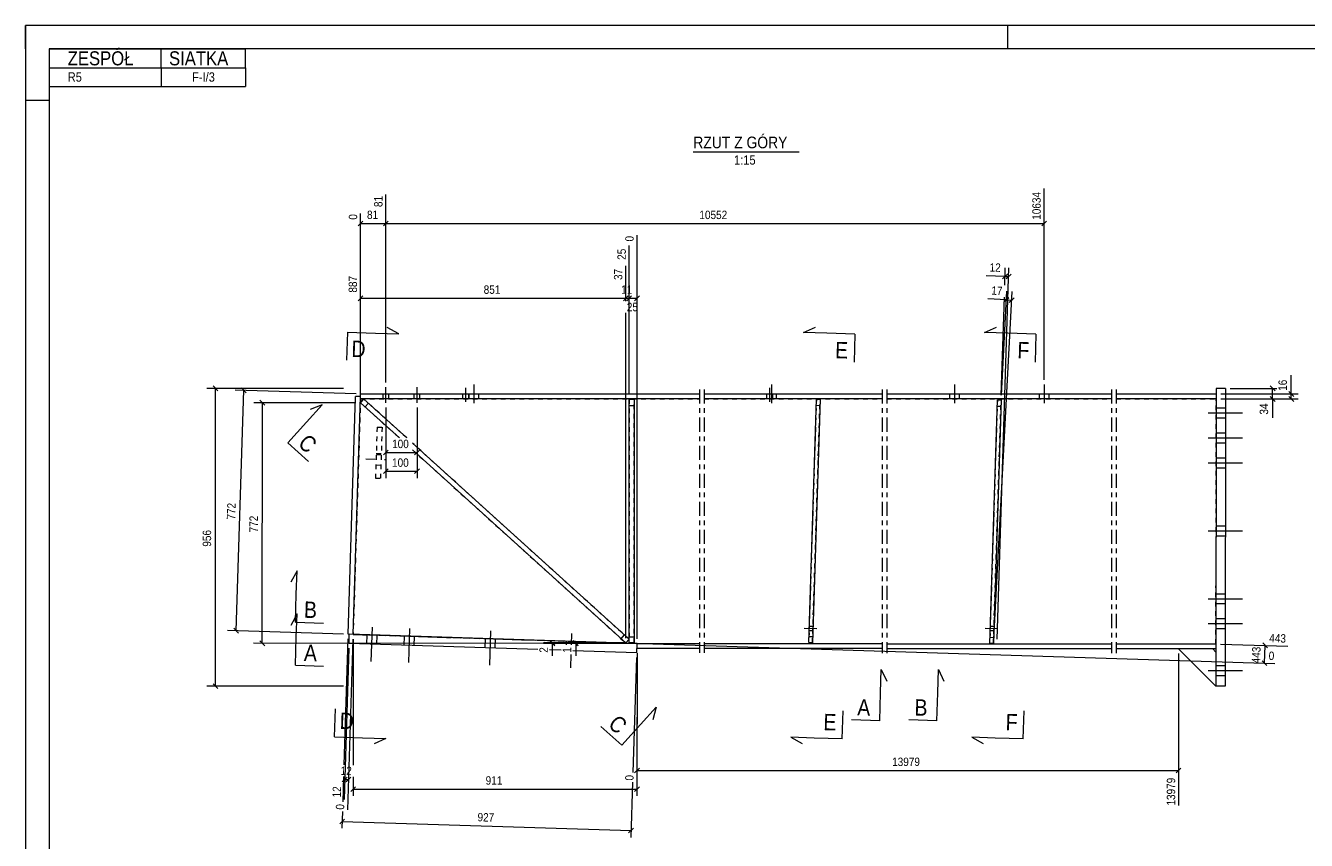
# Model space of a CAD drawing. Header units: millimetres. Extents: x 0 to 420, y 0 to 610.
# Tile 3 of 4: x 0 to 274, y 436 to 610. Entities that reach past the tile are written whole.
import ezdxf

# ---------------------------------------------------------------- set-up
doc = ezdxf.new("R2010")
doc.units = ezdxf.units.MM
for name, pattern in [('XKITLINE00', [0]), ('XKITLINE01', [4, 1, -1, 1, -1]), ('XKITLINE02', [4, 2, -2]), ('XKITLINE03', [6, 3, -1, 1, -1])]:
    doc.linetypes.add(name, pattern=pattern)
for name, color, linetype, lineweight in [('Arkusz rysunku', 3, 'Continuous', 0), ('Element', 2, 'Continuous', 0), ('Inny typ obiektu', 7, 'Continuous', 0), ('Przekrój', 7, 'Continuous', 0), ('Wymiar', 4, 'Continuous', 0), ('Śruba', 3, 'Continuous', 0)]:
    doc.layers.add(name, color=color, linetype=linetype, lineweight=lineweight)
doc.styles.add('ARIAL', font='ARIAL.TTF')

msp = doc.modelspace()

# ---------------------------------------------------------------- linework, layer by layer
at = {"layer": 'Arkusz rysunku', "linetype": 'XKITLINE00', "lineweight": 0}
for p, q in [((420, 610), (0, 610)), ((0, 610), (0, 0)), ((0, 605), (0, 610)), ((210, 605), (210, 610)), ((415, 605), (5, 605)), ((5, 605), (5, 5)), ((5, 594), (0, 594))]:
    msp.add_line(p, q, dxfattribs=at)
at = {"layer": 'Element', "linetype": 'XKITLINE03', "lineweight": 0}
for p, q in [((144.05, 532.13), (144.05, 475.82)), ((145.05, 532.13), (145.05, 475.82)), ((183.16, 532.13), (183.16, 475.77)), ((184.16, 532.13), (184.16, 475.77)), ((232.18, 532.13), (232.18, 475.74)), ((233.18, 532.13), (233.18, 475.74))]:
    msp.add_line(p, q, dxfattribs=at)
at = {"layer": 'Element', "linetype": 'XKITLINE00', "lineweight": 0}
for p, q in [((254.53, 532.4), (254.51, 468.67)), ((256.53, 532.4), (254.53, 532.4)), ((256.53, 532.4), (256.51, 468.67)), ((68.95, 479.8), (70.55, 530.66)), ((70.02, 479.77), (71.62, 530.63)), ((71.62, 530.63), (70.55, 530.66)), ((71.58, 529.33), (72.3, 530.12)), ((79.91, 521.78), (71.58, 529.33)), ((71.62, 530.13), (71.6, 530.13)), ((71.62, 530.13), (71.62, 531.2)), ((71.62, 531.2), (144.05, 531.2)), ((144.05, 530.13), (71.62, 530.13)), ((72.3, 530.12), (81.5, 521.78)), ((129.05, 477.93), (129.05, 530.1)), ((130.12, 530.1), (129.05, 530.1)), ((130.12, 530.1), (130.12, 477.93)), ((145.05, 531.2), (183.16, 531.2)), ((183.16, 530.13), (145.05, 530.13)), ((167.43, 478), (169.07, 530.11)), ((169.87, 530.08), (168.23, 477.97)), ((169.87, 530.08), (169.07, 530.11)), ((184.16, 531.2), (232.18, 531.2)), ((232.18, 530.13), (184.16, 530.13)), ((206.13, 477.82), (207.77, 529.93)), ((208.57, 529.91), (206.93, 477.8)), ((208.57, 529.91), (207.77, 529.93)), ((233.18, 531.2), (254.53, 531.2)), ((254.53, 530.13), (233.18, 530.13)), ((82.72, 520.67), (129.01, 478.73)), ((128.3, 477.94), (82.69, 519.26)), ((70.02, 479.77), (68.95, 479.8)), ((69.15, 477.79), (69.21, 479.79)), ((130.72, 477.85), (69.21, 479.79)), ((109.49, 476.52), (69.15, 477.79)), ((129.01, 478.73), (128.3, 477.94)), ((130.12, 477.93), (129.05, 477.93)), ((130.65, 475.85), (130.72, 477.85)), ((130.72, 476.78), (130.72, 477.85)), ((130.72, 477.85), (144.05, 477.85)), ((144.05, 476.78), (130.72, 476.78)), ((145.05, 477.82), (183.16, 477.81)), ((183.16, 476.75), (145.05, 476.75)), ((168.23, 477.97), (167.43, 478)), ((184.16, 477.77), (232.18, 477.77)), ((232.18, 476.7), (184.16, 476.71)), ((206.93, 477.8), (206.13, 477.82)), ((233.18, 477.74), (254.51, 477.73)), ((254.51, 476.67), (233.18, 476.67)), ((246.51, 476.67), (254.51, 468.67)), ((253.85, 476.67), (254.51, 476)), ((114.49, 476.36), (112.01, 476.44)), ((130.65, 475.85), (117.01, 476.28)), ((256.51, 468.67), (254.51, 468.67))]:
    msp.add_line(p, q, dxfattribs=at)
at = {"layer": 'Element', "linetype": 'XKITLINE01', "lineweight": 0}
for p, q in [((71.6, 530.13), (70.02, 479.77)), ((71.58, 529.33), (72.3, 530.12)), ((72.3, 530.12), (71.58, 529.33)), ((71.58, 529.33), (72.3, 530.12)), ((71.58, 529.33), (79.91, 521.78)), ((71.6, 530.13), (144.05, 530.13)), ((81.5, 521.78), (72.3, 530.12)), ((72.57, 528.43), (73.28, 529.22)), ((72.57, 528.43), (73.28, 529.22)), ((129.05, 530.1), (129.05, 477.93)), ((129.05, 530.1), (130.12, 530.1)), ((129.05, 528.76), (130.12, 528.76)), ((129.05, 528.76), (130.12, 528.76)), ((130.12, 477.93), (130.12, 530.1)), ((145.05, 530.13), (183.16, 530.13)), ((169.07, 530.11), (167.43, 478)), ((168.23, 477.97), (169.87, 530.08)), ((169.03, 528.78), (169.83, 528.75)), ((169.03, 528.78), (169.83, 528.75)), ((169.07, 530.11), (169.87, 530.08)), ((184.16, 530.13), (232.18, 530.13)), ((207.77, 529.93), (206.13, 477.82)), ((206.93, 477.8), (208.57, 529.91)), ((207.73, 528.6), (208.53, 528.58)), ((207.73, 528.6), (208.53, 528.58)), ((207.77, 529.93), (208.57, 529.91)), ((233.18, 530.13), (254.53, 530.13)), ((254.51, 477.73), (254.53, 530.13)), ((254.53, 531.2), (254.53, 530.13)), ((75.15, 524.11), (74.81, 513.2)), ((75.15, 524.11), (76.22, 524.08)), ((76.22, 524.08), (75.87, 513.17)), ((129.01, 478.73), (82.72, 520.67)), ((76.03, 518.17), (74.96, 518.2)), ((82.69, 519.26), (128.3, 477.94)), ((74.81, 513.2), (75.87, 513.17)), ((70.02, 479.77), (130.72, 477.85)), ((127.31, 478.83), (128.02, 479.62)), ((127.31, 478.83), (128.02, 479.62)), ((129.05, 479.26), (130.12, 479.26)), ((129.05, 479.26), (130.12, 479.26)), ((167.47, 479.33), (168.27, 479.3)), ((167.47, 479.33), (168.27, 479.3)), ((128.3, 477.94), (129.01, 478.73)), ((129.05, 477.93), (130.12, 477.93)), ((130.72, 477.85), (144.05, 477.85)), ((145.05, 477.82), (183.16, 477.81)), ((167.43, 478), (168.23, 477.97)), ((184.16, 477.77), (232.18, 477.77)), ((206.13, 477.82), (206.93, 477.8)), ((206.17, 479.15), (206.97, 479.13)), ((206.17, 479.15), (206.97, 479.13)), ((233.18, 477.74), (254.51, 477.73)), ((253.85, 476.67), (246.51, 476.67)), ((254.51, 477.73), (254.51, 476.67)), ((254.51, 476), (254.51, 468.67)), ((254.51, 468.67), (254.51, 468.67))]:
    msp.add_line(p, q, dxfattribs=at)
at = {"layer": 'Inny typ obiektu', "linetype": 'XKITLINE00', "lineweight": 0}
for p, q in [((5, 605), (47, 605)), ((5, 605), (5, 601)), ((29, 601), (29, 605)), ((47, 601), (47, 605)), ((5, 601), (47, 601)), ((5, 601), (5, 597)), ((29, 601), (29, 597)), ((47, 601), (47, 597)), ((5, 597), (47, 597)), ((142.76, 583), (165.36, 583))]:
    msp.add_line(p, q, dxfattribs=at)
at = {"layer": 'Przekrój', "linetype": 'XKITLINE00', "lineweight": 0}
for p, q in [((79.78, 544.07), (77.32, 545.4)), ((166.32, 544.33), (168.86, 545.5)), ((205.02, 544.33), (207.56, 545.5)), ((68.79, 544.42), (68.6, 538.42)), ((68.79, 544.42), (74.78, 544.23)), ((74.78, 544.23), (79.78, 544.07)), ((171.32, 544.17), (166.32, 544.33)), ((177.31, 543.98), (171.32, 544.17)), ((177.31, 543.98), (177.12, 537.98)), ((210.02, 544.17), (205.02, 544.33)), ((216.02, 543.98), (210.02, 544.17)), ((216.02, 543.98), (215.83, 537.98)), ((60.08, 525.19), (63.44, 528.9)), ((63.44, 528.9), (60.83, 527.88)), ((56.05, 520.75), (60.08, 525.19)), ((56.05, 520.75), (60.5, 516.72)), ((58.04, 493.38), (56.71, 490.92)), ((57.88, 488.38), (58.04, 493.38)), ((57.69, 482.39), (57.88, 488.38)), ((58.04, 484.15), (56.71, 481.69)), ((57.69, 482.39), (63.69, 482.2)), ((57.88, 479.15), (58.04, 484.15)), ((57.69, 473.15), (57.88, 479.15)), ((57.69, 473.15), (63.69, 472.96)), ((182.8, 467.28), (182.96, 472.27)), ((182.96, 472.27), (184.13, 469.74)), ((195.03, 467.28), (195.18, 472.27)), ((195.18, 472.27), (196.35, 469.74)), ((182.61, 461.28), (182.8, 467.28)), ((194.84, 461.28), (195.03, 467.28)), ((66.05, 457.85), (66.24, 463.85)), ((131.48, 460.5), (134.84, 464.2)), ((134.84, 464.2), (134.09, 461.51)), ((174.58, 457.41), (174.77, 463.4)), ((213.29, 457.41), (213.47, 463.4)), ((127.45, 456.05), (123.01, 460.08)), ((127.45, 456.05), (131.48, 460.5)), ((182.61, 461.28), (176.61, 461.47)), ((194.84, 461.28), (188.84, 461.47)), ((66.05, 457.85), (72.05, 457.66)), ((72.05, 457.66), (77.05, 457.5)), ((77.05, 457.5), (74.51, 456.33)), ((163.59, 457.76), (166.05, 456.43)), ((168.58, 457.6), (163.59, 457.76)), ((174.58, 457.41), (168.58, 457.6)), ((202.29, 457.76), (204.75, 456.43)), ((207.29, 457.6), (202.29, 457.76)), ((213.29, 457.41), (207.29, 457.6))]:
    msp.add_line(p, q, dxfattribs=at)
at = {"layer": 'Wymiar', "linetype": 'XKITLINE00', "lineweight": 0}
for p, q in [((217.76, 534.23), (217.76, 575.14)), ((77.03, 533.66), (77.03, 573.85)), ((77.03, 533.66), (77.03, 573.85)), ((71.62, 532.2), (71.62, 569.82)), ((72.13, 568.17), (71.12, 567.15)), ((71.62, 567.66), (77.03, 567.66)), ((77.54, 568.17), (76.52, 567.15)), ((77.54, 568.17), (76.52, 567.15)), ((77.03, 567.66), (217.76, 567.64)), ((218.27, 568.15), (217.25, 567.14)), ((130.72, 478.85), (130.73, 565.15)), ((129.05, 551.06), (129.05, 562.96)), ((129.05, 554.78), (129.05, 562.96)), ((128.31, 554.78), (128.31, 558.64)), ((128.31, 551.06), (128.31, 558.64)), ((71.58, 530.33), (71.58, 557.29)), ((209.4, 556.33), (205.39, 556.46)), ((209.4, 556.33), (205.39, 556.46)), ((207.73, 478.77), (210.23, 558.16)), ((209.93, 556.82), (208.88, 555.84)), ((209.35, 554.46), (209.46, 558.19)), ((209.4, 556.33), (210.18, 556.3)), ((210.7, 556.8), (209.65, 555.81)), ((208.62, 530.91), (209.82, 553.17)), ((72.09, 552.17), (71.07, 551.15)), ((71.58, 551.66), (128.31, 551.66)), ((128.81, 552.16), (127.8, 551.15)), ((128.81, 552.16), (127.8, 551.15)), ((128.31, 551.06), (128.31, 552.26)), ((128.31, 551.66), (129.05, 551.66)), ((129.56, 552.16), (128.54, 551.15)), ((129.56, 552.16), (128.54, 551.15)), ((129.05, 531.1), (129.05, 552.26)), ((129.05, 551.66), (130.73, 551.66)), ((131.24, 552.16), (130.22, 551.15)), ((209.72, 551.31), (205.7, 551.53)), ((209.72, 551.31), (205.7, 551.53)), ((206.98, 478.79), (210.96, 553.11)), ((208.6, 530.91), (209.27, 551.94)), ((210.25, 551.79), (209.18, 550.83)), ((209.72, 551.31), (210.86, 551.25)), ((211.39, 551.73), (210.32, 550.77)), ((128.3, 478.94), (128.31, 548.54)), ((128.3, 478.94), (128.31, 548.54)), ((129.05, 531.1), (129.05, 548.54)), ((270.62, 531.2), (270.62, 535.22)), ((270.62, 531.2), (270.62, 535.22)), ((67.95, 532.4), (38.76, 532.4)), ((40.11, 532.91), (41.13, 531.89)), ((40.62, 468.67), (40.62, 532.4)), ((70.64, 531.23), (44.79, 532.04)), ((45.03, 480.56), (46.65, 531.98)), ((46.16, 532.51), (47.14, 531.46)), ((257.53, 532.4), (267.5, 532.4)), ((266.11, 532.91), (267.13, 531.89)), ((266.62, 530.13), (266.62, 532.4)), ((270.11, 531.7), (271.13, 530.69)), ((70.58, 529.33), (48.76, 529.33)), ((50.11, 529.84), (51.13, 528.82)), ((50.61, 477.86), (50.62, 529.33)), ((255.53, 531.2), (272.06, 531.2)), ((255.53, 530.13), (268.06, 530.13)), ((255.53, 530.13), (272.06, 530.13)), ((266.11, 530.64), (267.13, 529.62)), ((266.62, 530.13), (266.62, 526.11)), ((266.62, 530.13), (266.62, 526.11)), ((270.11, 530.64), (271.13, 529.62)), ((270.62, 530.13), (270.62, 531.2)), ((77.03, 528.33), (77.02, 513.22)), ((77.03, 528.33), (77.02, 517.22)), ((83.69, 528.33), (83.69, 513.22)), ((83.69, 528.33), (83.69, 517.22)), ((77.53, 519.17), (76.52, 518.15)), ((77.02, 518.66), (83.69, 518.66)), ((84.2, 519.17), (83.18, 518.15)), ((77.53, 515.17), (76.51, 514.15)), ((84.2, 515.17), (83.18, 514.15)), ((77.02, 514.66), (83.69, 514.66)), ((67.95, 479.83), (43.17, 480.61)), ((44.53, 481.08), (45.52, 480.03)), ((71.01, 479.74), (267.07, 473.55)), ((129.72, 477.85), (48.75, 477.86)), ((50.1, 478.37), (51.12, 477.35)), ((68.92, 478.8), (68.07, 451.86)), ((69.12, 476.79), (68.1, 444.44)), ((69.98, 478.77), (68.83, 442.23)), ((70.01, 478.77), (70.01, 451.79)), ((127.3, 477.94), (110.75, 477.94)), ((129.72, 477.85), (110.75, 477.85)), ((112.1, 478.45), (113.12, 477.43)), ((112.1, 478.36), (113.12, 477.34)), ((112.61, 477.85), (112.61, 477.94)), ((112.61, 477.85), (112.61, 475.17)), ((112.61, 477.85), (112.61, 475.17)), ((128.05, 477.93), (115.75, 477.93)), ((129.72, 477.85), (115.75, 477.85)), ((117.1, 478.44), (118.12, 477.42)), ((117.1, 478.36), (118.12, 477.34)), ((117.61, 477.85), (117.61, 477.93)), ((117.61, 477.85), (117.61, 475.17)), ((117.61, 477.85), (117.61, 475.17)), ((255.51, 477.7), (269.86, 477.25)), ((264.54, 477.93), (265.53, 476.88)), ((264.92, 473.62), (265.04, 477.4)), ((130.62, 474.85), (129.84, 450.2)), ((130.72, 475.78), (130.71, 445.22)), ((130.72, 475.78), (130.71, 448.5)), ((246.51, 475.67), (246.51, 443.15)), ((264.42, 474.14), (265.41, 473.09)), ((67.95, 468.67), (38.76, 468.67)), ((40.11, 469.18), (41.13, 468.16)), ((68.76, 449.22), (67.71, 448.24)), ((67.99, 449.34), (67.82, 443.96)), ((69.56, 449.2), (68.51, 448.21)), ((70.01, 449.27), (70.01, 445.22)), ((131.22, 451.16), (130.2, 450.15)), ((130.71, 450.66), (246.51, 450.64)), ((247.02, 451.15), (246, 450.13)), ((68.23, 448.73), (69.03, 448.7)), ((70.52, 447.17), (69.5, 446.15)), ((70.01, 446.66), (130.71, 446.66)), ((129.78, 448.14), (129.41, 436.35)), ((131.22, 447.16), (130.2, 446.15)), ((67.75, 441.91), (67.64, 438.3)), ((68.21, 440.23), (67.16, 439.25)), ((67.68, 439.74), (129.45, 437.79)), ((129.98, 438.28), (128.93, 437.3))]:
    msp.add_line(p, q, dxfattribs=at)
at = {"layer": 'Śruba', "linetype": 'XKITLINE00', "lineweight": 0}
for p, q in [((77.03, 529.33), (77.03, 532.66)), ((77.03, 529.33), (77.03, 532.66)), ((83.69, 529.33), (83.69, 532.66)), ((83.69, 529.33), (83.69, 532.66)), ((94.06, 532.5), (94.06, 529.5)), ((95.81, 533.2), (95.81, 529.2)), ((159.04, 532.5), (159.04, 529.5)), ((159.47, 533.2), (159.47, 529.2)), ((198.59, 533.2), (198.59, 529.2)), ((217.76, 533.23), (217.75, 529.23)), ((76.43, 530.13), (76.43, 531.2)), ((76.43, 530.13), (76.43, 531.2)), ((77.63, 530.13), (77.63, 531.2)), ((77.63, 530.13), (77.63, 531.2)), ((83.09, 530.13), (83.09, 531.2)), ((83.09, 530.13), (83.09, 531.19)), ((84.29, 530.13), (84.29, 531.2)), ((84.29, 530.13), (84.29, 531.19)), ((93.4, 531.2), (93.4, 530.13)), ((94.71, 531.2), (94.71, 530.13)), ((94.78, 531.2), (94.78, 530.13)), ((96.85, 531.2), (96.85, 530.13)), ((158.38, 531.2), (158.38, 530.13)), ((158.44, 531.2), (158.44, 530.13)), ((159.7, 531.2), (159.7, 530.13)), ((160.51, 531.2), (160.51, 530.13)), ((197.55, 531.2), (197.55, 530.13)), ((199.62, 531.2), (199.62, 530.13)), ((216.72, 531.2), (216.72, 530.13)), ((218.79, 531.2), (218.79, 530.13)), ((260.19, 527.07), (252.86, 527.07)), ((260.19, 527.07), (252.86, 527.07)), ((260.19, 527.07), (252.86, 527.07)), ((260.19, 527.07), (252.86, 527.07)), ((256.52, 526), (254.52, 526)), ((256.52, 526), (254.52, 526)), ((256.52, 526), (254.52, 526)), ((256.52, 526), (254.52, 526)), ((256.53, 528.13), (254.53, 528.13)), ((256.53, 528.13), (254.53, 528.13)), ((256.53, 528.13), (254.53, 528.13)), ((256.53, 528.13), (254.53, 528.13)), ((260.19, 521.73), (252.86, 521.73)), ((260.19, 521.73), (252.86, 521.73)), ((260.19, 521.73), (252.86, 521.73)), ((260.19, 521.73), (252.86, 521.73)), ((256.52, 522.8), (254.52, 522.8)), ((256.52, 522.8), (254.52, 522.8)), ((256.52, 522.8), (254.52, 522.8)), ((256.52, 522.8), (254.52, 522.8)), ((256.52, 520.67), (254.52, 520.67)), ((256.52, 520.67), (254.52, 520.67)), ((256.52, 520.67), (254.52, 520.67)), ((256.52, 520.67), (254.52, 520.67)), ((260.19, 516.4), (252.86, 516.4)), ((260.19, 516.4), (252.86, 516.4)), ((256.52, 517.47), (254.52, 517.47)), ((256.52, 517.47), (254.52, 517.47)), ((256.52, 515.33), (254.52, 515.33)), ((256.52, 515.33), (254.52, 515.33)), ((260.18, 501.87), (252.85, 501.87)), ((260.18, 501.87), (252.85, 501.87)), ((256.52, 502.93), (254.52, 502.93)), ((256.52, 502.93), (254.52, 502.93)), ((256.52, 500.8), (254.52, 500.8)), ((256.52, 500.8), (254.52, 500.8)), ((256.51, 488.4), (254.51, 488.4)), ((256.51, 488.4), (254.51, 488.4)), ((260.18, 487.33), (252.85, 487.33)), ((260.18, 487.33), (252.85, 487.33)), ((256.51, 486.27), (254.51, 486.27)), ((256.51, 486.27), (254.51, 486.27)), ((260.18, 482), (252.85, 482)), ((260.18, 482), (252.85, 482)), ((260.18, 482), (252.85, 482)), ((260.18, 482), (252.85, 482)), ((256.51, 483.07), (254.51, 483.07)), ((256.51, 483.07), (254.51, 483.07)), ((256.51, 483.07), (254.51, 483.07)), ((256.51, 483.07), (254.51, 483.07)), ((72.95, 479.67), (72.88, 477.68)), ((72.95, 479.67), (72.88, 477.68)), ((74.07, 481.31), (73.83, 473.98)), ((74.07, 481.31), (73.83, 473.98)), ((75.08, 479.61), (75.02, 477.61)), ((75.08, 479.61), (75.02, 477.61)), ((80.94, 479.42), (80.88, 477.42)), ((80.94, 479.42), (80.88, 477.42)), ((82.06, 481.05), (81.83, 473.72)), ((82.06, 481.05), (81.83, 473.72)), ((83.08, 479.35), (83.01, 477.36)), ((83.08, 479.35), (83.01, 477.36)), ((99.39, 480.51), (99.15, 473.18)), ((99.39, 480.51), (99.15, 473.18)), ((116.71, 479.96), (116.63, 477.54)), ((116.71, 479.96), (116.63, 477.54)), ((166.47, 481.1), (169.14, 481.02)), ((167.51, 480.6), (168.31, 480.58)), ((167.54, 481.54), (168.34, 481.51)), ((205.17, 481.1), (207.84, 481.02)), ((206.21, 480.6), (207.01, 480.58)), ((206.24, 481.54), (207.04, 481.51)), ((256.51, 480.93), (254.51, 480.93)), ((256.51, 480.93), (254.51, 480.93)), ((256.51, 480.93), (254.51, 480.93)), ((256.51, 480.93), (254.51, 480.93)), ((98.27, 478.88), (98.2, 476.88)), ((98.27, 478.88), (98.2, 476.88)), ((100.4, 478.81), (100.34, 476.81)), ((100.4, 478.81), (100.34, 476.81)), ((115.59, 478.33), (115.57, 477.54)), ((115.59, 478.33), (115.57, 477.54)), ((117.72, 478.26), (117.66, 476.26)), ((117.72, 478.26), (117.66, 476.26)), ((116.57, 475.48), (116.48, 472.63)), ((116.57, 475.48), (116.48, 472.63)), ((260.18, 472), (252.84, 472)), ((260.18, 472), (252.84, 472)), ((260.18, 472), (252.84, 472)), ((260.18, 472), (252.84, 472)), ((256.51, 473.07), (254.51, 473.07)), ((256.51, 473.07), (254.51, 473.07)), ((256.51, 473.07), (254.51, 473.07)), ((256.51, 473.07), (254.51, 473.07)), ((256.51, 470.93), (254.51, 470.93)), ((256.51, 470.93), (254.51, 470.93)), ((256.51, 470.93), (254.51, 470.93)), ((256.51, 470.93), (254.51, 470.93))]:
    msp.add_line(p, q, dxfattribs=at)
at = {"layer": 'Śruba', "linetype": 'XKITLINE02', "lineweight": 0}
for p, q in [((74.97, 518.47), (76.04, 518.43)), ((72.77, 517.31), (77.1, 517.18)), ((74.89, 516.02), (75.96, 515.99)), ((166.47, 481.1), (169.14, 481.02)), ((167.51, 480.6), (168.31, 480.58)), ((167.54, 481.54), (168.34, 481.51)), ((205.17, 481.1), (207.84, 481.02)), ((206.21, 480.6), (207.01, 480.58)), ((206.24, 481.54), (207.04, 481.51))]:
    msp.add_line(p, q, dxfattribs=at)

# ---------------------------------------------------------------- texts
at = {"layer": 'Inny typ obiektu', "style": 'ARIAL', "width": 0.85}
for s, height, p in [('ZESPÓŁ', 3, (9, 601.5)), ('SIATKA', 3, (30.66, 601.5)), ('R5', 2, (9, 598)), ('F-I/3', 2, (35.59, 598)), ('RZUT Z GÓRY', 2.5, (142.76, 583.75)), ('1:15', 2, (151.46, 580.25))]:
    msp.add_text(s, height=height, dxfattribs=at).set_placement(p)
at = {"layer": 'Przekrój', "style": 'ARIAL', "width": 0.85}
for s, rotation, p in [('D', -1.8105, (69.62, 539.14)), ('E', -1.8105, (173.04, 538.86)), ('F', -1.8105, (212, 538.85)), ('C', -42.1812, (58.02, 520.31)), ('B', -1.8105, (59.47, 483.33)), ('A', -1.8048, (59.47, 474.1)), ('A', -1.8048, (177.78, 462.43)), ('B', -1.8105, (190.01, 462.43)), ('D', -1.8105, (67.11, 459.57)), ('C', -42.1812, (124.33, 460.23)), ('E', -1.8105, (170.53, 459.29)), ('F', -1.8105, (209.49, 459.28))]:
    msp.add_text(s, height=3.5, rotation=rotation, dxfattribs=at).set_placement(p)
at = {"layer": 'Wymiar', "style": 'ARIAL', "width": 0.85}
for s, rotation, p in [('81', 89.9945, (76.31, 571.18)), ('10634', 89.9945, (217.04, 568.46)), ('81', -0.0057, (72.99, 568.62)), ('10552', -0.0057, (144.06, 568.61)), ('0', 89.9945, (70.9, 568.48)), ('0', 89.9945, (130.01, 563.82)), ('25', 89.9945, (128.33, 559.89)), ('12', -1.8105, (206.09, 557.39)), ('887', 89.9945, (70.86, 552.88)), ('37', 89.9945, (127.59, 555.58)), ('851', -0.0057, (97.94, 552.62)), ('11', -0.0057, (127.34, 552.62)), ('17', -3.0653, (206.43, 552.45)), ('25', -0.0057, (128.55, 548.9)), ('16', 90.0002, (269.66, 531.87)), ('34', 89.983, (265.66, 526.78)), ('100', -0.0057, (78.36, 519.62)), ('100', -0.0057, (78.35, 515.62)), ('772', 88.1897, (44.81, 504.3)), ('772', 89.9945, (49.66, 501.59)), ('956', 90.0002, (39.66, 498.53)), ('443', -1.8105, (265.88, 478.1)), ('2', 89.9945, (111.65, 475.84)), ('1', 89.9945, (116.65, 475.84)), ('443', 88.1897, (263.95, 473.54)), ('0', -1.8105, (265.76, 474.31)), ('13979', -0.0057, (185.27, 451.61)), ('12', -1.8105, (67.33, 449.72)), ('911', -0.0057, (98.36, 447.62)), ('0', 89.9945, (129.99, 448.5)), ('12', 88.1897, (67.39, 444.86)), ('13979', 89.9945, (245.79, 443.15)), ('0', 88.1897, (68.11, 442.25)), ('927', -1.8105, (96.6, 439.79))]:
    msp.add_text(s, height=1.8, rotation=rotation, dxfattribs=at).set_placement(p)

doc.saveas('drawing.dxf')
